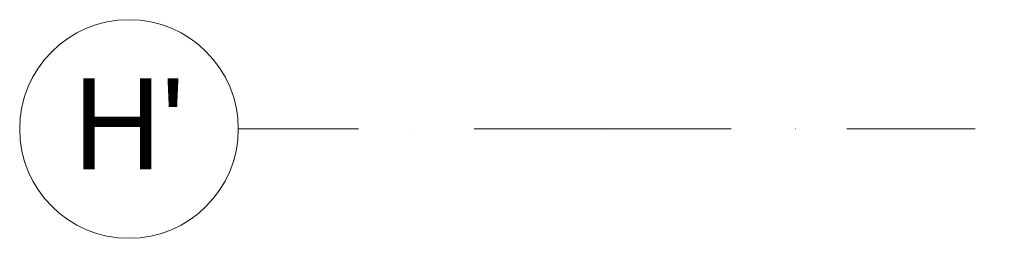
# Model space of a CAD drawing. Header units: millimetres. Extents: x -2532 to 181134, y -4151 to 53885.
# Tile 56 of 165: x -2532 to 171, y 21295 to 21895. Entities that reach past the tile are written whole.
import ezdxf
from ezdxf.enums import TextEntityAlignment as Align

# ---------------------------------------------------------------- set-up
doc = ezdxf.new("R2010")
doc.units = ezdxf.units.MM
doc.header["$MEASUREMENT"] = 0
doc.linetypes.add('Dot & Dashed', pattern=[670.277762, 352.777767, -176.388884, 0, -141.111112])
doc.layers.add('AR - Teljed', color=7, linetype='Continuous')
doc.layers.add('AR - Teljed_Pen_No__4', color=8, linetype='Continuous', lineweight=13)
doc.styles.add('GENERATED_STYLE_1', font='txt')

# ---------------------------------------------------------------- blocks, each defined once
blk = doc.blocks.new('Standard grid marker_2')
at = {"layer": 'AR - Teljed_Pen_No__4', "linetype": 'Dot & Dashed'}
for q in [(0, 0), (12602.8, 0)]:
    blk.add_line((1000, 0), q, dxfattribs=at)
at = {"layer": 'AR - Teljed_Pen_No__4', "linetype": 'Continuous'}
blk.add_circle((-300, 0), 300, dxfattribs=at)
at = {"layer": 'AR - Teljed_Pen_No__4', "linetype": 'Dot & Dashed'}
blk.add_point((1000, 0), dxfattribs=at)
blk.add_point((1000, 0), dxfattribs=at)
at = {"layer": 'AR - Teljed_Pen_No__4', "style": 'GENERATED_STYLE_1'}
blk.add_attdef('AC_MarkerText_1', text='', height=250, dxfattribs=at).set_placement((-300, 14.3), align=Align.MIDDLE_CENTER)

msp = doc.modelspace()

# ---------------------------------------------------------------- block references
at = {"layer": 'AR - Teljed', "linetype": 'Continuous'}
ref = msp.add_blockref('Standard grid marker_2', (-1931.8, 21594.9), dxfattribs=dict(at, zscale=1000))
ref.add_attrib('AC_MarkerText_1', "H'", dxfattribs={"layer": 'AR - Teljed_Pen_No__4', "color": 8, "height": 250, "style": 'GENERATED_STYLE_1'}).set_placement((-2231.8, 21609.2), align=Align.MIDDLE_CENTER)

doc.saveas('drawing.dxf')
